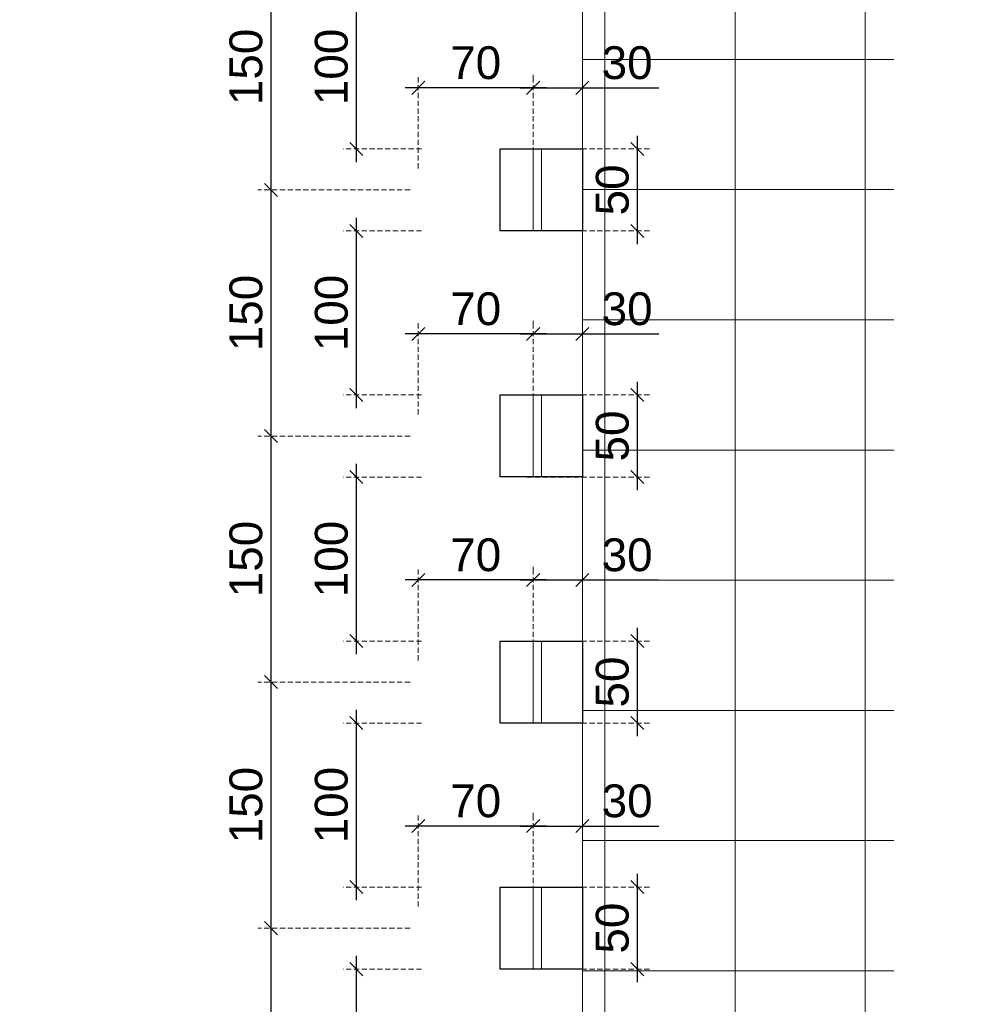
# Model space of a CAD drawing. Header units: millimetres. Extents: x 3652085 to 3778338, y -303702 to -273644.
# Tile 256 of 256: x 3690332 to 3690912, y -277112 to -276511. Entities that reach past the tile are written whole.
import ezdxf

# ---------------------------------------------------------------- set-up
doc = ezdxf.new("R2010")
doc.units = ezdxf.units.MM
doc.header["$PDMODE"] = 34
doc.linetypes.add('HIDDEN2', pattern=[4.7625, 3.175, -1.5875])
doc.layers.add('!!!! BALCONY', color=7, linetype='Continuous')
doc.layers.add('!!!! GAIZIS AIVANI', color=7, linetype='Continuous')
for name, color, linetype, lineweight in [('004 Brick Wall', 7, 'Continuous', 0), ('DETAIL-GRILL (HAUSART)', 250, 'Continuous', 5), ('DIM-03    (HAUSART)', 111, 'Continuous', 5), ('METAL-CONSTRUCTION (HAUSART)', 186, 'Continuous', 5), ('SYMBOL-DETAIL    (HAUSART)', 2, 'Continuous', 5)]:
    doc.layers.add(name, color=color, linetype=linetype, lineweight=lineweight)
doc.styles.add('1-10 Eng HA', font='arial.ttf', dxfattribs={"height": 20})
doc.dimstyles.new('1-10 Eng HA', dxfattribs={"dimtxt": 20, "dimasz": 8, "dimexe": 8, "dimexo": 5, "dimgap": 5, "dimtad": 1, "dimdec": 0, "dimlfac": -1, "dimzin": 0, "dimdsep": 46, "dimtxsty": '1-10 Eng HA', "dimblk": 'OBLIQUE', "dimcen": 0.09, "dimdle": 8, "dimclrd": 256, "dimclre": 256, "dimclrt": 256, "dimadec": 0, "dimazin": 0, "dimtfac": 1, "dimtdec": 0, "dimtofl": 0, "dimtmove": 0, "dimatfit": 3, "dimldrblk": 'OBLIQUE', "dimfxl": 1, "dimtolj": 1, "dimtzin": 0, "dimlwe": 0, "dimarcsym": 0})

# ---------------------------------------------------------------- blocks, each defined once
blk = doc.blocks.new('12')
at = {"layer": '!!!! GAIZIS AIVANI', "color": 7}
for points in [[(1449.18, 50), (1449.18, 0), (1399.18, 0), (1399.18, 50), (1449.18, 50)], [(1599.18, 50), (1599.18, 0), (1549.18, 0), (1549.18, 50), (1599.18, 50)], [(1749.18, 50), (1749.18, 0), (1699.18, 0), (1699.18, 50), (1749.18, 50)], [(1899.18, 50), (1899.18, 0), (1849.18, 0), (1849.18, 50), (1899.18, 50)]]:
    blk.add_lwpolyline(points, close=True, dxfattribs=at)
blk = doc.blocks.new('_Oblique')
at = {"color": 0, "linetype": 'ByBlock', "lineweight": -2}
blk.add_line((-0.5, -0.5), (0.5, 0.5), dxfattribs=at)
blk = doc.blocks.new('*D349')
at = {"layer": 'Defpoints', "color": 0, "lineweight": 0, "transparency": 16777216}
for p in [(3690636.51, -276590.07), (3690708.82, -276590.07), (3690636.51, -276640.07)]:
    blk.add_point(p, dxfattribs=at)
at = {"layer": 'DIM-03    (HAUSART)', "lineweight": -2, "transparency": 16777216}
blk.add_line((3690708.82, -276648.07), (3690708.82, -276582.07), dxfattribs=at)
at = {"layer": 'DIM-03    (HAUSART)', "linetype": 'HIDDEN2', "lineweight": 0, "transparency": 16777216}
for p, q in [((3690641.51, -276590.07), (3690716.82, -276590.07)), ((3690641.51, -276640.07), (3690716.82, -276640.07))]:
    blk.add_line(p, q, dxfattribs=at)
at = {"layer": 'DIM-03    (HAUSART)', "lineweight": -2, "transparency": 16777216, "xscale": 8, "yscale": 8, "zscale": 8}
for p, rotation in [((3690708.82, -276590.07), 90), ((3690708.82, -276640.07), 270)]:
    blk.add_blockref('_Oblique', p, dxfattribs=dict(at, rotation=rotation))
at = {"layer": 'DIM-03    (HAUSART)', "transparency": 16777216, "insert": (3690693.61, -276615.07), "char_height": 20, "attachment_point": 5, "rotation": 90, "style": '1-10 Eng HA'}
blk.add_mtext('\\A1;50', dxfattribs=at)
blk = doc.blocks.new('*D350')
at = {"layer": 'Defpoints', "color": 0, "lineweight": 0, "transparency": 16777216}
for p in [(3690575.27, -276552.83), (3690575.27, -276606.92), (3690645.27, -276606.92)]:
    blk.add_point(p, dxfattribs=at)
at = {"layer": 'DIM-03    (HAUSART)', "linetype": 'HIDDEN2', "lineweight": 0, "transparency": 16777216}
for p, q in [((3690575.27, -276601.92), (3690575.27, -276544.83)), ((3690645.27, -276601.92), (3690645.27, -276544.83))]:
    blk.add_line(p, q, dxfattribs=at)
at = {"layer": 'DIM-03    (HAUSART)', "lineweight": -2, "transparency": 16777216}
blk.add_line((3690653.27, -276552.83), (3690567.27, -276552.83), dxfattribs=at)
at = {"layer": 'DIM-03    (HAUSART)', "lineweight": -2, "transparency": 16777216, "xscale": 8, "yscale": 8, "zscale": 8, "rotation": 180}
blk.add_blockref('_Oblique', (3690575.27, -276552.83), dxfattribs=at)
at = {"layer": 'DIM-03    (HAUSART)', "lineweight": -2, "transparency": 16777216, "xscale": 8, "yscale": 8, "zscale": 8}
blk.add_blockref('_Oblique', (3690645.27, -276552.83), dxfattribs=at)
at = {"layer": 'DIM-03    (HAUSART)', "transparency": 16777216, "insert": (3690610.27, -276537.62), "char_height": 20, "attachment_point": 5, "style": '1-10 Eng HA'}
blk.add_mtext('\\A1;70', dxfattribs=at)
blk = doc.blocks.new('*D351')
at = {"layer": 'Defpoints', "color": 0, "lineweight": 0, "transparency": 16777216}
for p in [(3690645.27, -276552.83), (3690675.27, -276552.83), (3690675.27, -276552.83)]:
    blk.add_point(p, dxfattribs=at)
at = {"layer": 'DIM-03    (HAUSART)', "linetype": 'HIDDEN2', "lineweight": 0, "transparency": 16777216}
for p, q in [((3690645.27, -276547.83), (3690645.27, -276544.83)), ((3690675.27, -276547.83), (3690675.27, -276544.83))]:
    blk.add_line(p, q, dxfattribs=at)
at = {"layer": 'DIM-03    (HAUSART)', "lineweight": -2, "transparency": 16777216}
for p, q in [((3690637.27, -276552.83), (3690675.27, -276552.83)), ((3690675.27, -276552.83), (3690721.84, -276552.83))]:
    blk.add_line(p, q, dxfattribs=at)
at = {"layer": 'DIM-03    (HAUSART)', "lineweight": -2, "transparency": 16777216, "xscale": 8, "yscale": 8, "zscale": 8, "rotation": 180}
blk.add_blockref('_Oblique', (3690645.27, -276552.83), dxfattribs=at)
at = {"layer": 'DIM-03    (HAUSART)', "lineweight": -2, "transparency": 16777216, "xscale": 8, "yscale": 8, "zscale": 8}
blk.add_blockref('_Oblique', (3690675.27, -276552.83), dxfattribs=at)
at = {"layer": 'DIM-03    (HAUSART)', "transparency": 16777216, "insert": (3690702.56, -276537.62), "char_height": 20, "attachment_point": 5, "style": '1-10 Eng HA'}
blk.add_mtext('\\A1;30', dxfattribs=at)
blk = doc.blocks.new('*D352')
at = {"layer": 'Defpoints', "color": 0, "lineweight": 0, "transparency": 16777216}
for p in [(3690636.51, -276740.07), (3690708.82, -276740.07), (3690636.51, -276790.07)]:
    blk.add_point(p, dxfattribs=at)
at = {"layer": 'DIM-03    (HAUSART)', "lineweight": -2, "transparency": 16777216}
blk.add_line((3690708.82, -276798.07), (3690708.82, -276732.07), dxfattribs=at)
at = {"layer": 'DIM-03    (HAUSART)', "linetype": 'HIDDEN2', "lineweight": 0, "transparency": 16777216}
for p, q in [((3690641.51, -276740.07), (3690716.82, -276740.07)), ((3690641.51, -276790.07), (3690716.82, -276790.07))]:
    blk.add_line(p, q, dxfattribs=at)
at = {"layer": 'DIM-03    (HAUSART)', "lineweight": -2, "transparency": 16777216, "xscale": 8, "yscale": 8, "zscale": 8}
for p, rotation in [((3690708.82, -276740.07), 90), ((3690708.82, -276790.07), 270)]:
    blk.add_blockref('_Oblique', p, dxfattribs=dict(at, rotation=rotation))
at = {"layer": 'DIM-03    (HAUSART)', "transparency": 16777216, "insert": (3690693.61, -276765.07), "char_height": 20, "attachment_point": 5, "rotation": 90, "style": '1-10 Eng HA'}
blk.add_mtext('\\A1;50', dxfattribs=at)
blk = doc.blocks.new('*D353')
at = {"layer": 'Defpoints', "color": 0, "lineweight": 0, "transparency": 16777216}
for p in [(3690575.27, -276702.83), (3690575.27, -276756.92), (3690645.27, -276756.92)]:
    blk.add_point(p, dxfattribs=at)
at = {"layer": 'DIM-03    (HAUSART)', "linetype": 'HIDDEN2', "lineweight": 0, "transparency": 16777216}
for p, q in [((3690575.27, -276751.92), (3690575.27, -276694.83)), ((3690645.27, -276751.92), (3690645.27, -276694.83))]:
    blk.add_line(p, q, dxfattribs=at)
at = {"layer": 'DIM-03    (HAUSART)', "lineweight": -2, "transparency": 16777216}
blk.add_line((3690653.27, -276702.83), (3690567.27, -276702.83), dxfattribs=at)
at = {"layer": 'DIM-03    (HAUSART)', "lineweight": -2, "transparency": 16777216, "xscale": 8, "yscale": 8, "zscale": 8, "rotation": 180}
blk.add_blockref('_Oblique', (3690575.27, -276702.83), dxfattribs=at)
at = {"layer": 'DIM-03    (HAUSART)', "lineweight": -2, "transparency": 16777216, "xscale": 8, "yscale": 8, "zscale": 8}
blk.add_blockref('_Oblique', (3690645.27, -276702.83), dxfattribs=at)
at = {"layer": 'DIM-03    (HAUSART)', "transparency": 16777216, "insert": (3690610.27, -276687.62), "char_height": 20, "attachment_point": 5, "style": '1-10 Eng HA'}
blk.add_mtext('\\A1;70', dxfattribs=at)
blk = doc.blocks.new('*D354')
at = {"layer": 'Defpoints', "color": 0, "lineweight": 0, "transparency": 16777216}
for p in [(3690645.27, -276702.83), (3690675.27, -276702.83), (3690675.27, -276702.83)]:
    blk.add_point(p, dxfattribs=at)
at = {"layer": 'DIM-03    (HAUSART)', "linetype": 'HIDDEN2', "lineweight": 0, "transparency": 16777216}
for p, q in [((3690645.27, -276697.83), (3690645.27, -276694.83)), ((3690675.27, -276697.83), (3690675.27, -276694.83))]:
    blk.add_line(p, q, dxfattribs=at)
at = {"layer": 'DIM-03    (HAUSART)', "lineweight": -2, "transparency": 16777216}
for p, q in [((3690637.27, -276702.83), (3690675.27, -276702.83)), ((3690675.27, -276702.83), (3690721.84, -276702.83))]:
    blk.add_line(p, q, dxfattribs=at)
at = {"layer": 'DIM-03    (HAUSART)', "lineweight": -2, "transparency": 16777216, "xscale": 8, "yscale": 8, "zscale": 8, "rotation": 180}
blk.add_blockref('_Oblique', (3690645.27, -276702.83), dxfattribs=at)
at = {"layer": 'DIM-03    (HAUSART)', "lineweight": -2, "transparency": 16777216, "xscale": 8, "yscale": 8, "zscale": 8}
blk.add_blockref('_Oblique', (3690675.27, -276702.83), dxfattribs=at)
at = {"layer": 'DIM-03    (HAUSART)', "transparency": 16777216, "insert": (3690702.56, -276687.62), "char_height": 20, "attachment_point": 5, "style": '1-10 Eng HA'}
blk.add_mtext('\\A1;30', dxfattribs=at)
blk = doc.blocks.new('*D355')
at = {"layer": 'Defpoints', "color": 0, "lineweight": 0, "transparency": 16777216}
for p in [(3690636.51, -276890.07), (3690708.82, -276890.07), (3690636.51, -276940.07)]:
    blk.add_point(p, dxfattribs=at)
at = {"layer": 'DIM-03    (HAUSART)', "lineweight": -2, "transparency": 16777216}
blk.add_line((3690708.82, -276948.07), (3690708.82, -276882.07), dxfattribs=at)
at = {"layer": 'DIM-03    (HAUSART)', "linetype": 'HIDDEN2', "lineweight": 0, "transparency": 16777216}
for p, q in [((3690641.51, -276890.07), (3690716.82, -276890.07)), ((3690641.51, -276940.07), (3690716.82, -276940.07))]:
    blk.add_line(p, q, dxfattribs=at)
at = {"layer": 'DIM-03    (HAUSART)', "lineweight": -2, "transparency": 16777216, "xscale": 8, "yscale": 8, "zscale": 8}
for p, rotation in [((3690708.82, -276890.07), 90), ((3690708.82, -276940.07), 270)]:
    blk.add_blockref('_Oblique', p, dxfattribs=dict(at, rotation=rotation))
at = {"layer": 'DIM-03    (HAUSART)', "transparency": 16777216, "insert": (3690693.61, -276915.07), "char_height": 20, "attachment_point": 5, "rotation": 90, "style": '1-10 Eng HA'}
blk.add_mtext('\\A1;50', dxfattribs=at)
blk = doc.blocks.new('*D356')
at = {"layer": 'Defpoints', "color": 0, "lineweight": 0, "transparency": 16777216}
for p in [(3690575.27, -276852.83), (3690575.27, -276906.92), (3690645.27, -276906.92)]:
    blk.add_point(p, dxfattribs=at)
at = {"layer": 'DIM-03    (HAUSART)', "linetype": 'HIDDEN2', "lineweight": 0, "transparency": 16777216}
for p, q in [((3690575.27, -276901.92), (3690575.27, -276844.83)), ((3690645.27, -276901.92), (3690645.27, -276844.83))]:
    blk.add_line(p, q, dxfattribs=at)
at = {"layer": 'DIM-03    (HAUSART)', "lineweight": -2, "transparency": 16777216}
blk.add_line((3690653.27, -276852.83), (3690567.27, -276852.83), dxfattribs=at)
at = {"layer": 'DIM-03    (HAUSART)', "lineweight": -2, "transparency": 16777216, "xscale": 8, "yscale": 8, "zscale": 8, "rotation": 180}
blk.add_blockref('_Oblique', (3690575.27, -276852.83), dxfattribs=at)
at = {"layer": 'DIM-03    (HAUSART)', "lineweight": -2, "transparency": 16777216, "xscale": 8, "yscale": 8, "zscale": 8}
blk.add_blockref('_Oblique', (3690645.27, -276852.83), dxfattribs=at)
at = {"layer": 'DIM-03    (HAUSART)', "transparency": 16777216, "insert": (3690610.27, -276837.62), "char_height": 20, "attachment_point": 5, "style": '1-10 Eng HA'}
blk.add_mtext('\\A1;70', dxfattribs=at)
blk = doc.blocks.new('*D357')
at = {"layer": 'Defpoints', "color": 0, "lineweight": 0, "transparency": 16777216}
for p in [(3690645.27, -276852.83), (3690675.27, -276852.83), (3690675.27, -276852.83)]:
    blk.add_point(p, dxfattribs=at)
at = {"layer": 'DIM-03    (HAUSART)', "linetype": 'HIDDEN2', "lineweight": 0, "transparency": 16777216}
for p, q in [((3690645.27, -276847.83), (3690645.27, -276844.83)), ((3690675.27, -276847.83), (3690675.27, -276844.83))]:
    blk.add_line(p, q, dxfattribs=at)
at = {"layer": 'DIM-03    (HAUSART)', "lineweight": -2, "transparency": 16777216}
for p, q in [((3690637.27, -276852.83), (3690675.27, -276852.83)), ((3690675.27, -276852.83), (3690721.84, -276852.83))]:
    blk.add_line(p, q, dxfattribs=at)
at = {"layer": 'DIM-03    (HAUSART)', "lineweight": -2, "transparency": 16777216, "xscale": 8, "yscale": 8, "zscale": 8, "rotation": 180}
blk.add_blockref('_Oblique', (3690645.27, -276852.83), dxfattribs=at)
at = {"layer": 'DIM-03    (HAUSART)', "lineweight": -2, "transparency": 16777216, "xscale": 8, "yscale": 8, "zscale": 8}
blk.add_blockref('_Oblique', (3690675.27, -276852.83), dxfattribs=at)
at = {"layer": 'DIM-03    (HAUSART)', "transparency": 16777216, "insert": (3690702.56, -276837.62), "char_height": 20, "attachment_point": 5, "style": '1-10 Eng HA'}
blk.add_mtext('\\A1;30', dxfattribs=at)
blk = doc.blocks.new('*D358')
at = {"layer": 'Defpoints', "color": 0, "lineweight": 0, "transparency": 16777216}
for p in [(3690636.51, -277040.07), (3690708.82, -277040.07), (3690636.51, -277090.07)]:
    blk.add_point(p, dxfattribs=at)
at = {"layer": 'DIM-03    (HAUSART)', "lineweight": -2, "transparency": 16777216}
blk.add_line((3690708.82, -277098.07), (3690708.82, -277032.07), dxfattribs=at)
at = {"layer": 'DIM-03    (HAUSART)', "linetype": 'HIDDEN2', "lineweight": 0, "transparency": 16777216}
for p, q in [((3690641.51, -277040.07), (3690716.82, -277040.07)), ((3690641.51, -277090.07), (3690716.82, -277090.07))]:
    blk.add_line(p, q, dxfattribs=at)
at = {"layer": 'DIM-03    (HAUSART)', "lineweight": -2, "transparency": 16777216, "xscale": 8, "yscale": 8, "zscale": 8}
for p, rotation in [((3690708.82, -277040.07), 90), ((3690708.82, -277090.07), 270)]:
    blk.add_blockref('_Oblique', p, dxfattribs=dict(at, rotation=rotation))
at = {"layer": 'DIM-03    (HAUSART)', "transparency": 16777216, "insert": (3690693.61, -277065.07), "char_height": 20, "attachment_point": 5, "rotation": 90, "style": '1-10 Eng HA'}
blk.add_mtext('\\A1;50', dxfattribs=at)
blk = doc.blocks.new('*D359')
at = {"layer": 'Defpoints', "color": 0, "lineweight": 0, "transparency": 16777216}
for p in [(3690575.27, -277002.83), (3690575.27, -277056.92), (3690645.27, -277056.92)]:
    blk.add_point(p, dxfattribs=at)
at = {"layer": 'DIM-03    (HAUSART)', "linetype": 'HIDDEN2', "lineweight": 0, "transparency": 16777216}
for p, q in [((3690575.27, -277051.92), (3690575.27, -276994.83)), ((3690645.27, -277051.92), (3690645.27, -276994.83))]:
    blk.add_line(p, q, dxfattribs=at)
at = {"layer": 'DIM-03    (HAUSART)', "lineweight": -2, "transparency": 16777216}
blk.add_line((3690653.27, -277002.83), (3690567.27, -277002.83), dxfattribs=at)
at = {"layer": 'DIM-03    (HAUSART)', "lineweight": -2, "transparency": 16777216, "xscale": 8, "yscale": 8, "zscale": 8, "rotation": 180}
blk.add_blockref('_Oblique', (3690575.27, -277002.83), dxfattribs=at)
at = {"layer": 'DIM-03    (HAUSART)', "lineweight": -2, "transparency": 16777216, "xscale": 8, "yscale": 8, "zscale": 8}
blk.add_blockref('_Oblique', (3690645.27, -277002.83), dxfattribs=at)
at = {"layer": 'DIM-03    (HAUSART)', "transparency": 16777216, "insert": (3690610.27, -276987.62), "char_height": 20, "attachment_point": 5, "style": '1-10 Eng HA'}
blk.add_mtext('\\A1;70', dxfattribs=at)
blk = doc.blocks.new('*D360')
at = {"layer": 'Defpoints', "color": 0, "lineweight": 0, "transparency": 16777216}
for p in [(3690645.27, -277002.83), (3690675.27, -277002.83), (3690675.27, -277002.83)]:
    blk.add_point(p, dxfattribs=at)
at = {"layer": 'DIM-03    (HAUSART)', "linetype": 'HIDDEN2', "lineweight": 0, "transparency": 16777216}
for p, q in [((3690645.27, -276997.83), (3690645.27, -276994.83)), ((3690675.27, -276997.83), (3690675.27, -276994.83))]:
    blk.add_line(p, q, dxfattribs=at)
at = {"layer": 'DIM-03    (HAUSART)', "lineweight": -2, "transparency": 16777216}
for p, q in [((3690637.27, -277002.83), (3690675.27, -277002.83)), ((3690675.27, -277002.83), (3690721.84, -277002.83))]:
    blk.add_line(p, q, dxfattribs=at)
at = {"layer": 'DIM-03    (HAUSART)', "lineweight": -2, "transparency": 16777216, "xscale": 8, "yscale": 8, "zscale": 8, "rotation": 180}
blk.add_blockref('_Oblique', (3690645.27, -277002.83), dxfattribs=at)
at = {"layer": 'DIM-03    (HAUSART)', "lineweight": -2, "transparency": 16777216, "xscale": 8, "yscale": 8, "zscale": 8}
blk.add_blockref('_Oblique', (3690675.27, -277002.83), dxfattribs=at)
at = {"layer": 'DIM-03    (HAUSART)', "transparency": 16777216, "insert": (3690702.56, -276987.62), "char_height": 20, "attachment_point": 5, "style": '1-10 Eng HA'}
blk.add_mtext('\\A1;30', dxfattribs=at)
blk = doc.blocks.new('*D368')
at = {"layer": 'Defpoints', "color": 0, "lineweight": 0, "transparency": 16777216}
for p in [(3690485.51, -277065.07), (3690575.27, -277065.07), (3690575.27, -277215.07)]:
    blk.add_point(p, dxfattribs=at)
at = {"layer": 'DIM-03    (HAUSART)', "lineweight": -2, "transparency": 16777216}
blk.add_line((3690485.51, -277223.07), (3690485.51, -277057.07), dxfattribs=at)
at = {"layer": 'DIM-03    (HAUSART)', "linetype": 'HIDDEN2', "lineweight": 0, "transparency": 16777216}
for p, q in [((3690570.27, -277065.07), (3690477.51, -277065.07)), ((3690570.27, -277215.07), (3690477.51, -277215.07))]:
    blk.add_line(p, q, dxfattribs=at)
at = {"layer": 'DIM-03    (HAUSART)', "lineweight": -2, "transparency": 16777216, "xscale": 8, "yscale": 8, "zscale": 8}
for p, rotation in [((3690485.51, -277065.07), 90), ((3690485.51, -277215.07), 270)]:
    blk.add_blockref('_Oblique', p, dxfattribs=dict(at, rotation=rotation))
at = {"layer": 'DIM-03    (HAUSART)', "lineweight": 0, "transparency": 16777216, "insert": (3690470.3, -277140.07), "char_height": 20, "attachment_point": 5, "rotation": 90, "style": '1-10 Eng HA'}
blk.add_mtext('\\A1;150', dxfattribs=at)
blk = doc.blocks.new('*D369')
at = {"layer": 'Defpoints', "color": 0, "lineweight": 0, "transparency": 16777216}
for p in [(3690485.51, -276915.07), (3690575.27, -276915.07), (3690575.27, -277065.07)]:
    blk.add_point(p, dxfattribs=at)
at = {"layer": 'DIM-03    (HAUSART)', "lineweight": -2, "transparency": 16777216}
blk.add_line((3690485.51, -277073.07), (3690485.51, -276907.07), dxfattribs=at)
at = {"layer": 'DIM-03    (HAUSART)', "linetype": 'HIDDEN2', "lineweight": 0, "transparency": 16777216}
for p, q in [((3690570.27, -276915.07), (3690477.51, -276915.07)), ((3690570.27, -277065.07), (3690477.51, -277065.07))]:
    blk.add_line(p, q, dxfattribs=at)
at = {"layer": 'DIM-03    (HAUSART)', "lineweight": -2, "transparency": 16777216, "xscale": 8, "yscale": 8, "zscale": 8}
for p, rotation in [((3690485.51, -276915.07), 90), ((3690485.51, -277065.07), 270)]:
    blk.add_blockref('_Oblique', p, dxfattribs=dict(at, rotation=rotation))
at = {"layer": 'DIM-03    (HAUSART)', "lineweight": 0, "transparency": 16777216, "insert": (3690470.3, -276990.07), "char_height": 20, "attachment_point": 5, "rotation": 90, "style": '1-10 Eng HA'}
blk.add_mtext('\\A1;150', dxfattribs=at)
blk = doc.blocks.new('*D370')
at = {"layer": 'Defpoints', "color": 0, "lineweight": 0, "transparency": 16777216}
for p in [(3690485.51, -276765.07), (3690575.27, -276765.07), (3690575.27, -276915.07)]:
    blk.add_point(p, dxfattribs=at)
at = {"layer": 'DIM-03    (HAUSART)', "lineweight": -2, "transparency": 16777216}
blk.add_line((3690485.51, -276923.07), (3690485.51, -276757.07), dxfattribs=at)
at = {"layer": 'DIM-03    (HAUSART)', "linetype": 'HIDDEN2', "lineweight": 0, "transparency": 16777216}
for p, q in [((3690570.27, -276765.07), (3690477.51, -276765.07)), ((3690570.27, -276915.07), (3690477.51, -276915.07))]:
    blk.add_line(p, q, dxfattribs=at)
at = {"layer": 'DIM-03    (HAUSART)', "lineweight": -2, "transparency": 16777216, "xscale": 8, "yscale": 8, "zscale": 8}
for p, rotation in [((3690485.51, -276765.07), 90), ((3690485.51, -276915.07), 270)]:
    blk.add_blockref('_Oblique', p, dxfattribs=dict(at, rotation=rotation))
at = {"layer": 'DIM-03    (HAUSART)', "lineweight": 0, "transparency": 16777216, "insert": (3690470.3, -276840.07), "char_height": 20, "attachment_point": 5, "rotation": 90, "style": '1-10 Eng HA'}
blk.add_mtext('\\A1;150', dxfattribs=at)
blk = doc.blocks.new('*D371')
at = {"layer": 'Defpoints', "color": 0, "lineweight": 0, "transparency": 16777216}
for p in [(3690485.51, -276615.07), (3690575.27, -276615.07), (3690575.27, -276765.07)]:
    blk.add_point(p, dxfattribs=at)
at = {"layer": 'DIM-03    (HAUSART)', "lineweight": -2, "transparency": 16777216}
blk.add_line((3690485.51, -276773.07), (3690485.51, -276607.07), dxfattribs=at)
at = {"layer": 'DIM-03    (HAUSART)', "linetype": 'HIDDEN2', "lineweight": 0, "transparency": 16777216}
for p, q in [((3690570.27, -276615.07), (3690477.51, -276615.07)), ((3690570.27, -276765.07), (3690477.51, -276765.07))]:
    blk.add_line(p, q, dxfattribs=at)
at = {"layer": 'DIM-03    (HAUSART)', "lineweight": -2, "transparency": 16777216, "xscale": 8, "yscale": 8, "zscale": 8}
for p, rotation in [((3690485.51, -276615.07), 90), ((3690485.51, -276765.07), 270)]:
    blk.add_blockref('_Oblique', p, dxfattribs=dict(at, rotation=rotation))
at = {"layer": 'DIM-03    (HAUSART)', "lineweight": 0, "transparency": 16777216, "insert": (3690470.3, -276690.07), "char_height": 20, "attachment_point": 5, "rotation": 90, "style": '1-10 Eng HA'}
blk.add_mtext('\\A1;150', dxfattribs=at)
blk = doc.blocks.new('*D372')
at = {"layer": 'Defpoints', "color": 0, "lineweight": 0, "transparency": 16777216}
for p in [(3690485.51, -276465.07), (3690575.27, -276465.07), (3690575.27, -276615.07)]:
    blk.add_point(p, dxfattribs=at)
at = {"layer": 'DIM-03    (HAUSART)', "lineweight": -2, "transparency": 16777216}
blk.add_line((3690485.51, -276623.07), (3690485.51, -276457.07), dxfattribs=at)
at = {"layer": 'DIM-03    (HAUSART)', "linetype": 'HIDDEN2', "lineweight": 0, "transparency": 16777216}
for p, q in [((3690570.27, -276465.07), (3690477.51, -276465.07)), ((3690570.27, -276615.07), (3690477.51, -276615.07))]:
    blk.add_line(p, q, dxfattribs=at)
at = {"layer": 'DIM-03    (HAUSART)', "lineweight": -2, "transparency": 16777216, "xscale": 8, "yscale": 8, "zscale": 8}
for p, rotation in [((3690485.51, -276465.07), 90), ((3690485.51, -276615.07), 270)]:
    blk.add_blockref('_Oblique', p, dxfattribs=dict(at, rotation=rotation))
at = {"layer": 'DIM-03    (HAUSART)', "lineweight": 0, "transparency": 16777216, "insert": (3690470.3, -276540.07), "char_height": 20, "attachment_point": 5, "rotation": 90, "style": '1-10 Eng HA'}
blk.add_mtext('\\A1;150', dxfattribs=at)
blk = doc.blocks.new('*D377')
at = {"layer": 'Defpoints', "color": 0, "lineweight": 0, "transparency": 16777216}
for p in [(3690537.56, -277090.07), (3690582.27, -277090.07), (3690582.27, -277190.07)]:
    blk.add_point(p, dxfattribs=at)
at = {"layer": 'DIM-03    (HAUSART)', "lineweight": -2, "transparency": 16777216}
blk.add_line((3690537.56, -277198.07), (3690537.56, -277082.07), dxfattribs=at)
at = {"layer": 'DIM-03    (HAUSART)', "linetype": 'HIDDEN2', "lineweight": 0, "transparency": 16777216}
for p, q in [((3690577.27, -277090.07), (3690529.56, -277090.07)), ((3690577.27, -277190.07), (3690529.56, -277190.07))]:
    blk.add_line(p, q, dxfattribs=at)
at = {"layer": 'DIM-03    (HAUSART)', "lineweight": -2, "transparency": 16777216, "xscale": 8, "yscale": 8, "zscale": 8}
for p, rotation in [((3690537.56, -277090.07), 90), ((3690537.56, -277190.07), 270)]:
    blk.add_blockref('_Oblique', p, dxfattribs=dict(at, rotation=rotation))
at = {"layer": 'DIM-03    (HAUSART)', "transparency": 16777216, "insert": (3690522.35, -277140.07), "char_height": 20, "attachment_point": 5, "rotation": 90, "style": '1-10 Eng HA'}
blk.add_mtext('\\A1;100', dxfattribs=at)
blk = doc.blocks.new('*D378')
at = {"layer": 'Defpoints', "color": 0, "lineweight": 0, "transparency": 16777216}
for p in [(3690537.56, -276940.07), (3690582.27, -276940.07), (3690582.27, -277040.07)]:
    blk.add_point(p, dxfattribs=at)
at = {"layer": 'DIM-03    (HAUSART)', "lineweight": -2, "transparency": 16777216}
blk.add_line((3690537.56, -277048.07), (3690537.56, -276932.07), dxfattribs=at)
at = {"layer": 'DIM-03    (HAUSART)', "linetype": 'HIDDEN2', "lineweight": 0, "transparency": 16777216}
for p, q in [((3690577.27, -276940.07), (3690529.56, -276940.07)), ((3690577.27, -277040.07), (3690529.56, -277040.07))]:
    blk.add_line(p, q, dxfattribs=at)
at = {"layer": 'DIM-03    (HAUSART)', "lineweight": -2, "transparency": 16777216, "xscale": 8, "yscale": 8, "zscale": 8}
for p, rotation in [((3690537.56, -276940.07), 90), ((3690537.56, -277040.07), 270)]:
    blk.add_blockref('_Oblique', p, dxfattribs=dict(at, rotation=rotation))
at = {"layer": 'DIM-03    (HAUSART)', "transparency": 16777216, "insert": (3690522.35, -276990.07), "char_height": 20, "attachment_point": 5, "rotation": 90, "style": '1-10 Eng HA'}
blk.add_mtext('\\A1;100', dxfattribs=at)
blk = doc.blocks.new('*D379')
at = {"layer": 'Defpoints', "color": 0, "lineweight": 0, "transparency": 16777216}
for p in [(3690537.56, -276790.07), (3690582.27, -276790.07), (3690582.27, -276890.07)]:
    blk.add_point(p, dxfattribs=at)
at = {"layer": 'DIM-03    (HAUSART)', "lineweight": -2, "transparency": 16777216}
blk.add_line((3690537.56, -276898.07), (3690537.56, -276782.07), dxfattribs=at)
at = {"layer": 'DIM-03    (HAUSART)', "linetype": 'HIDDEN2', "lineweight": 0, "transparency": 16777216}
for p, q in [((3690577.27, -276790.07), (3690529.56, -276790.07)), ((3690577.27, -276890.07), (3690529.56, -276890.07))]:
    blk.add_line(p, q, dxfattribs=at)
at = {"layer": 'DIM-03    (HAUSART)', "lineweight": -2, "transparency": 16777216, "xscale": 8, "yscale": 8, "zscale": 8}
for p, rotation in [((3690537.56, -276790.07), 90), ((3690537.56, -276890.07), 270)]:
    blk.add_blockref('_Oblique', p, dxfattribs=dict(at, rotation=rotation))
at = {"layer": 'DIM-03    (HAUSART)', "transparency": 16777216, "insert": (3690522.35, -276840.07), "char_height": 20, "attachment_point": 5, "rotation": 90, "style": '1-10 Eng HA'}
blk.add_mtext('\\A1;100', dxfattribs=at)
blk = doc.blocks.new('*D380')
at = {"layer": 'Defpoints', "color": 0, "lineweight": 0, "transparency": 16777216}
for p in [(3690537.56, -276640.07), (3690582.27, -276640.07), (3690582.27, -276740.07)]:
    blk.add_point(p, dxfattribs=at)
at = {"layer": 'DIM-03    (HAUSART)', "lineweight": -2, "transparency": 16777216}
blk.add_line((3690537.56, -276748.07), (3690537.56, -276632.07), dxfattribs=at)
at = {"layer": 'DIM-03    (HAUSART)', "linetype": 'HIDDEN2', "lineweight": 0, "transparency": 16777216}
for p, q in [((3690577.27, -276640.07), (3690529.56, -276640.07)), ((3690577.27, -276740.07), (3690529.56, -276740.07))]:
    blk.add_line(p, q, dxfattribs=at)
at = {"layer": 'DIM-03    (HAUSART)', "lineweight": -2, "transparency": 16777216, "xscale": 8, "yscale": 8, "zscale": 8}
for p, rotation in [((3690537.56, -276640.07), 90), ((3690537.56, -276740.07), 270)]:
    blk.add_blockref('_Oblique', p, dxfattribs=dict(at, rotation=rotation))
at = {"layer": 'DIM-03    (HAUSART)', "transparency": 16777216, "insert": (3690522.35, -276690.07), "char_height": 20, "attachment_point": 5, "rotation": 90, "style": '1-10 Eng HA'}
blk.add_mtext('\\A1;100', dxfattribs=at)
blk = doc.blocks.new('*D381')
at = {"layer": 'Defpoints', "color": 0, "lineweight": 0, "transparency": 16777216}
for p in [(3690537.56, -276490.07), (3690582.27, -276490.07), (3690582.27, -276590.07)]:
    blk.add_point(p, dxfattribs=at)
at = {"layer": 'DIM-03    (HAUSART)', "lineweight": -2, "transparency": 16777216}
blk.add_line((3690537.56, -276598.07), (3690537.56, -276482.07), dxfattribs=at)
at = {"layer": 'DIM-03    (HAUSART)', "linetype": 'HIDDEN2', "lineweight": 0, "transparency": 16777216}
for p, q in [((3690577.27, -276490.07), (3690529.56, -276490.07)), ((3690577.27, -276590.07), (3690529.56, -276590.07))]:
    blk.add_line(p, q, dxfattribs=at)
at = {"layer": 'DIM-03    (HAUSART)', "lineweight": -2, "transparency": 16777216, "xscale": 8, "yscale": 8, "zscale": 8}
for p, rotation in [((3690537.56, -276490.07), 90), ((3690537.56, -276590.07), 270)]:
    blk.add_blockref('_Oblique', p, dxfattribs=dict(at, rotation=rotation))
at = {"layer": 'DIM-03    (HAUSART)', "transparency": 16777216, "insert": (3690522.35, -276540.07), "char_height": 20, "attachment_point": 5, "rotation": 90, "style": '1-10 Eng HA'}
blk.add_mtext('\\A1;100', dxfattribs=at)

msp = doc.modelspace()

# ---------------------------------------------------------------- hatches: boundary and pattern name
at = {"layer": '!!!! BALCONY', "linetype": 'Continuous', "lineweight": 13}
h = msp.add_hatch(dxfattribs=at)
h.set_pattern_fill('NET', color=252, scale=25, angle=360, style=0)
h.set_pattern_definition([(0, (-21362.315, 45806.32), (2e-14, 79.375), []), (90, (-21362.315, 45806.32), (-79.375, 2e-14), [])])
h.paths.add_polyline_path([(3690675.27, -275191.86), (3690675.27, -277431.86), (3690865.16, -277431.86), (3690865.16, -275191.86)])

# ---------------------------------------------------------------- linework, layer by layer
at = {"layer": '004 Brick Wall', "lineweight": 0, "elevation": -6533.61}
msp.add_lwpolyline([(3690675.27, -277431.86), (3690675.27, -275191.86)], dxfattribs=at)
at = {"layer": 'METAL-CONSTRUCTION (HAUSART)', "lineweight": 0}
for p, q in [((3690650.27, -276640.05, -6533.61), (3690650.27, -276590.07, -6533.61)), ((3690650.27, -276790.05, -6533.61), (3690650.27, -276740.07, -6533.61)), ((3690650.27, -276940.05, -6533.61), (3690650.27, -276890.07, -6533.61)), ((3690650.27, -277090.05, -6533.61), (3690650.27, -277040.07, -6533.61))]:
    msp.add_line(p, q, dxfattribs=at)
at = {"layer": 'METAL-CONSTRUCTION (HAUSART)', "lineweight": 0, "elevation": -6533.61}
for points in [[(3690675.27, -276640.05), (3690675.27, -276590.07), (3690645.27, -276590.07), (3690645.27, -276597.07), (3690645.27, -276633.07), (3690645.27, -276640.05), (3690675.27, -276640.05)], [(3690675.27, -276790.05), (3690675.27, -276740.07), (3690645.27, -276740.07), (3690645.27, -276747.07), (3690645.27, -276783.07), (3690645.27, -276790.05), (3690675.27, -276790.05)], [(3690675.27, -276940.05), (3690675.27, -276890.07), (3690645.27, -276890.07), (3690645.27, -276897.07), (3690645.27, -276933.07), (3690645.27, -276940.05), (3690675.27, -276940.05)], [(3690675.27, -277090.05), (3690675.27, -277040.07), (3690645.27, -277040.07), (3690645.27, -277047.07), (3690645.27, -277083.07), (3690645.27, -277090.05), (3690675.27, -277090.05)]]:
    msp.add_lwpolyline(points, close=True, dxfattribs=at)
at = {"layer": 'SYMBOL-DETAIL    (HAUSART)', "color": 171, "ltscale": 0.5, "elevation": -6533.61}
for points in [[(3690379.5, -274815.35, 6, 6, 0), (3690379.5, -274875.21, 0, 0, 0), (3690379.5, -276290.14, 0, 0, 0), (3690335.31, -276303.55, 0, 0, 0), (3690423.68, -276315.33, 0, 0, 0), (3690379.5, -276327.01, 0, 0, 0), (3690379.5, -277743.67, 6, 6, 0), (3690379.5, -277803.53, 0, 0, 0)], [(3690865.16, -274815.35, 6, 6, 0), (3690865.16, -274875.21, 0, 0, 0), (3690865.16, -276290.14, 0, 0, 0), (3690820.98, -276303.55, 0, 0, 0), (3690909.35, -276315.33, 0, 0, 0), (3690865.16, -276327.01, 0, 0, 0), (3690865.16, -277743.67, 6, 6, 0), (3690865.16, -277803.53, 0, 0, 0)]]:
    msp.add_lwpolyline(points, format="xyseb", dxfattribs=at)

# ---------------------------------------------------------------- block references
at = {"layer": 'DETAIL-GRILL (HAUSART)', "rotation": 270}
msp.add_blockref('12', (3690625.27, -275190.87, -6533.61), dxfattribs=at)

# ---------------------------------------------------------------- dimensions: what is measured, and where the dimension line sits
at = {"layer": 'DIM-03    (HAUSART)', "lineweight": 0}
for base, p1, p2, picture, middle in [((3690485.51, -276465.07, -6533.61), (3690575.27, -276615.07, -6533.61), (3690575.27, -276465.07, -6533.61), '*D372', (3690470.3, -276540.07, -6533.61)), ((3690485.51, -276615.07, -6533.61), (3690575.27, -276765.07, -6533.61), (3690575.27, -276615.07, -6533.61), '*D371', (3690470.3, -276690.07, -6533.61)), ((3690485.51, -276765.07, -6533.61), (3690575.27, -276915.07, -6533.61), (3690575.27, -276765.07, -6533.61), '*D370', (3690470.3, -276840.07, -6533.61)), ((3690485.51, -276915.07, -6533.61), (3690575.27, -277065.07, -6533.61), (3690575.27, -276915.07, -6533.61), '*D369', (3690470.3, -276990.07, -6533.61)), ((3690485.51, -277065.07, -6533.61), (3690575.27, -277215.07, -6533.61), (3690575.27, -277065.07, -6533.61), '*D368', (3690470.3, -277140.07, -6533.61))]:
    dim = msp.add_linear_dim(base=base, p1=p1, p2=p2, angle=90, dimstyle='1-10 Eng HA', dxfattribs=at)
    dim.commit()
    dim.dimension.update_dxf_attribs({"geometry": picture, "text_midpoint": middle})
at = {"layer": 'DIM-03    (HAUSART)'}
for base, p1, p2, angle, picture, middle in [((3690537.56, -276490.07, -6533.61), (3690582.27, -276590.07, -6533.61), (3690582.27, -276490.07, -6533.61), 90, '*D381', (3690522.35, -276540.07, -6533.61)), ((3690575.27, -276552.83, -6533.61), (3690645.27, -276606.92, -6533.61), (3690575.27, -276606.92, -6533.61), 180, '*D350', (3690610.27, -276537.62, -6533.61)), ((3690675.27, -276552.83, -6533.61), (3690645.27, -276552.83, -6533.61), (3690675.27, -276552.83, -6533.61), 180, '*D351', (3690702.56, -276537.62, -6533.61)), ((3690708.82, -276590.07, -6533.61), (3690636.51, -276640.07, -6533.61), (3690636.51, -276590.07, -6533.61), 90, '*D349', (3690693.61, -276615.07, -6533.61)), ((3690537.56, -276640.07, -6533.61), (3690582.27, -276740.07, -6533.61), (3690582.27, -276640.07, -6533.61), 90, '*D380', (3690522.35, -276690.07, -6533.61)), ((3690575.27, -276702.83, -6533.61), (3690645.27, -276756.92, -6533.61), (3690575.27, -276756.92, -6533.61), 180, '*D353', (3690610.27, -276687.62, -6533.61)), ((3690675.27, -276702.83, -6533.61), (3690645.27, -276702.83, -6533.61), (3690675.27, -276702.83, -6533.61), 180, '*D354', (3690702.56, -276687.62, -6533.61)), ((3690708.82, -276740.07, -6533.61), (3690636.51, -276790.07, -6533.61), (3690636.51, -276740.07, -6533.61), 90, '*D352', (3690693.61, -276765.07, -6533.61)), ((3690537.56, -276790.07, -6533.61), (3690582.27, -276890.07, -6533.61), (3690582.27, -276790.07, -6533.61), 90, '*D379', (3690522.35, -276840.07, -6533.61)), ((3690575.27, -276852.83, -6533.61), (3690645.27, -276906.92, -6533.61), (3690575.27, -276906.92, -6533.61), 180, '*D356', (3690610.27, -276837.62, -6533.61)), ((3690675.27, -276852.83, -6533.61), (3690645.27, -276852.83, -6533.61), (3690675.27, -276852.83, -6533.61), 180, '*D357', (3690702.56, -276837.62, -6533.61)), ((3690708.82, -276890.07, -6533.61), (3690636.51, -276940.07, -6533.61), (3690636.51, -276890.07, -6533.61), 90, '*D355', (3690693.61, -276915.07, -6533.61)), ((3690537.56, -276940.07, -6533.61), (3690582.27, -277040.07, -6533.61), (3690582.27, -276940.07, -6533.61), 90, '*D378', (3690522.35, -276990.07, -6533.61)), ((3690575.27, -277002.83, -6533.61), (3690645.27, -277056.92, -6533.61), (3690575.27, -277056.92, -6533.61), 180, '*D359', (3690610.27, -276987.62, -6533.61)), ((3690675.27, -277002.83, -6533.61), (3690645.27, -277002.83, -6533.61), (3690675.27, -277002.83, -6533.61), 180, '*D360', (3690702.56, -276987.62, -6533.61)), ((3690708.82, -277040.07, -6533.61), (3690636.51, -277090.07, -6533.61), (3690636.51, -277040.07, -6533.61), 90, '*D358', (3690693.61, -277065.07, -6533.61)), ((3690537.56, -277090.07, -6533.61), (3690582.27, -277190.07, -6533.61), (3690582.27, -277090.07, -6533.61), 90, '*D377', (3690522.35, -277140.07, -6533.61))]:
    dim = msp.add_linear_dim(base=base, p1=p1, p2=p2, angle=angle, dimstyle='1-10 Eng HA', dxfattribs=at)
    dim.commit()
    dim.dimension.update_dxf_attribs({"geometry": picture, "text_midpoint": middle})

doc.saveas('drawing.dxf')
